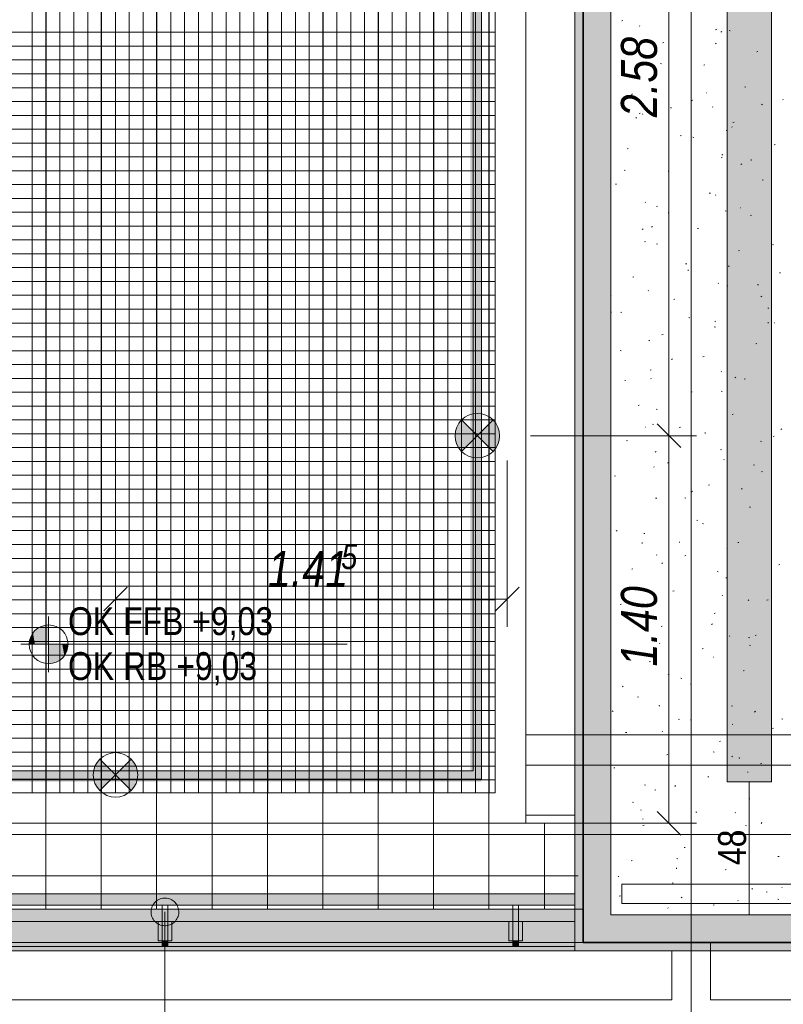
# Model space of a CAD drawing. Extents: x -420 to 300, y 62 to 1112.
# Tile 152 of 256: x -47 to 8, y 207 to 278. Entities that reach past the tile are written whole.
import ezdxf
from ezdxf.lldxf.tags import DXFTag

# ---------------------------------------------------------------- set-up
doc = ezdxf.new("R2010")
doc.units = 0
doc.layers.get('0').update_dxf_attribs({"lineweight": 13})
for name, color, linetype, lineweight, true_color in [('00_ E_ST_Handlaufleuchte', 7, 'Continuous', 13, 0xb2b200), ('00_E_ST_Handlaufleuchte_Bem', 7, 'Continuous', 5, 0x7d7d00), ('00_E_ST_Handlaufleuchte_Kabel', 3, 'Continuous', 18, 0x00ff00), ('00_E_ST_Handlaufleuchte–Handlauf-Position', 7, 'Continuous', 5, 0x0000b2), ('30 -33 Aussenwände- 7 Fassade_ Elemente', 7, 'Continuous', 9, 0x00aacc), ('30 -34 Innenwände- 6 Elemente', 7, 'Continuous', 9, 0xff6633), ('30 -36 Dächer- 1 Konstruktion', 7, 'Continuous', 35, 0x6666cc), ('30 -36 Dächer- 3 Dachbeläge', 7, 'Continuous', 15, 0x9999ff), ('30 -36 Dächer- 4 Dachbekleidungen', 7, 'Continuous', 9, 0xccccff), ('60- 61 allgemeine Ausstattung- 4 Terrassen', 9, 'Continuous', 9, 0x808080), ('70 -72 Beschriftung- 1 Beschriftung allgemein', 7, 'Continuous', 9, 0xff6633), ('70 -76 Bemaßung- 2 Allgemein', 9, 'Continuous', 5, 0x808080)]:
    doc.layers.add(name, color=color, linetype=linetype, lineweight=lineweight, true_color=true_color)
for name, color, linetype, lineweight in [('40 -41 Abwasser_Wasser_Gas- 2 Wasser-1', 7, 'Continuous', 15), ('70 -71 Achsen- 1 Gebäudeachsen', 7, 'STRICHPUNKT2-A06CPUWML0', 18), ('70 -72 Beschriftung- 5 Höhenkoten-A06CPUWJL0', 7, 'Continuous', 15)]:
    doc.layers.add(name, color=color, linetype=linetype, lineweight=lineweight)
doc.styles.get("Standard").update_dxf_attribs({"font": 'ARIALN.TTF'})
tags = doc.linetypes.add('grob-A06CPUWHL0', pattern=[14, 3, -8, 3]).pattern_tags.tags
tags[8:9] = [DXFTag(74, 4), DXFTag(75, 0), DXFTag(340, '0'), DXFTag(46, 0.0), DXFTag(50, 0.0), DXFTag(44, 0.0), DXFTag(45, 0.0)]
tags[6:7] = [DXFTag(74, 4), DXFTag(75, 0), DXFTag(340, '0'), DXFTag(46, 0.0), DXFTag(50, 0.0), DXFTag(44, 0.0), DXFTag(45, 0.0)]
tags[4:5] = [DXFTag(74, 4), DXFTag(75, 0), DXFTag(340, '0'), DXFTag(46, 0.0), DXFTag(50, 0.0), DXFTag(44, 0.0), DXFTag(45, 0.0)]
tags = doc.linetypes.add('STRICHPUNKT2-A06CPUWML0', pattern=[12.7, 6.35, -3.175, 0, -3.175]).pattern_tags.tags
tags[10:11] = [DXFTag(74, 4), DXFTag(75, 0), DXFTag(340, '0'), DXFTag(46, 0.0), DXFTag(50, 0.0), DXFTag(44, 0.0), DXFTag(45, 0.0)]
tags[8:9] = [DXFTag(74, 4), DXFTag(75, 0), DXFTag(340, '0'), DXFTag(46, 0.0), DXFTag(50, 0.0), DXFTag(44, 0.0), DXFTag(45, 0.0)]
tags[6:7] = [DXFTag(74, 4), DXFTag(75, 0), DXFTag(340, '0'), DXFTag(46, 0.0), DXFTag(50, 0.0), DXFTag(44, 0.0), DXFTag(45, 0.0)]
tags[4:5] = [DXFTag(74, 4), DXFTag(75, 0), DXFTag(340, '0'), DXFTag(46, 0.0), DXFTag(50, 0.0), DXFTag(44, 0.0), DXFTag(45, 0.0)]

# ---------------------------------------------------------------- blocks, each defined once
blk = doc.blocks.new('Referenz-A06CPUWNL0', base_point=(-395.238, 76.953))
at = {"layer": '30 -33 Aussenwände- 7 Fassade_ Elemente', "color": 0, "linetype": 'Continuous', "ltscale": 0.13}
for p, q in [((-6.098, 220.253), (-6.098, 376.653)), ((-6.098, 211.653), (-6.098, 376.653)), ((-6.698, 220.853), (-6.698, 376.053)), ((-10.238, 372.513), (-10.238, 220.853)), ((-10.238, 372.513), (-10.238, 220.253)), ((-10.238, 220.853), (-6.698, 220.853)), ((-10.238, 220.253), (-6.098, 220.253)), ((-6.098, 211.653), (-260.098, 211.653)), ((76.501, 211.653), (-6.098, 211.653)), ((3.102, 211.653), (76.501, 211.653)), ((3.102, 207.513), (3.102, 211.653)), ((3.102, 211.053), (76.501, 211.053)), ((3.102, 207.513), (3.102, 211.053)), ((76.501, 207.513), (3.102, 207.513)), ((76.501, 207.513), (3.102, 207.513))]:
    blk.add_line(p, q, dxfattribs=at)
at = {"layer": '30 -33 Aussenwände- 7 Fassade_ Elemente', "color": 0}
for p, q in [((-148.898, 211.053), (0.302, 211.053)), ((0.302, 211.053), (0.302, 207.513)), ((0.302, 207.513), (-148.898, 207.513))]:
    blk.add_line(p, q, dxfattribs=at)
at = {"layer": '30 -34 Innenwände- 6 Elemente', "color": 0, "linetype": 'Continuous', "ltscale": 0.13}
for p, q in [((-14.038, 380.453), (-14.038, 224.053)), ((-13.438, 223.453), (-13.438, 379.853)), ((-12.438, 378.853), (-12.438, 222.453)), ((-10.238, 220.253), (-10.238, 376.653)), ((76.501, 226.653), (-10.238, 226.653)), ((-10.238, 226.653), (-10.238, 224.453)), ((-14.038, 224.053), (-69.498, 224.053)), ((-10.238, 224.453), (76.501, 224.453)), ((-69.498, 223.453), (-13.438, 223.453)), ((-12.438, 222.453), (-69.498, 222.453)), ((-69.498, 220.253), (-10.238, 220.253))]:
    blk.add_line(p, q, dxfattribs=at)
at = {"layer": '30 -36 Dächer- 1 Konstruktion', "color": 0, "linetype": 'Continuous', "ltscale": 0.35}
for p, q in [((-6.098, 380.453), (-6.098, 211.653)), ((-6.098, 211.653), (76.501, 211.653))]:
    blk.add_line(p, q, dxfattribs=at)
at = {"layer": '30 -36 Dächer- 1 Konstruktion', "color": 0, "lineweight": 25}
for p, q in [((-6.098, 380.453), (-6.098, 211.653)), ((-6.098, 211.653), (-6.098, 380.453)), ((-6.098, 211.653), (-6.098, 380.453)), ((-6.098, 380.453), (-6.098, 211.653)), ((76.501, 211.653), (-6.098, 211.653)), ((-6.098, 211.653), (76.501, 211.653)), ((-6.098, 211.653), (76.501, 211.653)), ((76.501, 211.653), (-6.098, 211.653))]:
    blk.add_line(p, q, dxfattribs=at)
at = {"layer": '30 -36 Dächer- 1 Konstruktion', "color": 0, "lineweight": 5}
for p, q in [((-6.098, 380.453), (-6.098, 211.653)), ((-6.098, 211.653), (-6.098, 380.453)), ((-6.098, 211.653), (-6.098, 380.453)), ((-6.098, 380.453), (-6.098, 211.653)), ((76.501, 211.653), (-6.098, 211.653)), ((-6.098, 211.653), (76.501, 211.653)), ((-6.098, 211.653), (76.501, 211.653)), ((76.501, 211.653), (-6.098, 211.653))]:
    blk.add_line(p, q, dxfattribs=at)
at = {"layer": '30 -36 Dächer- 1 Konstruktion', "color": 0, "lineweight": -2}
for p, q in [((-6.098, 380.453), (-6.098, 211.653)), ((-6.098, 211.653), (-6.098, 380.453)), ((-6.098, 211.653), (-6.098, 380.453)), ((-6.098, 380.453), (-6.098, 211.653)), ((76.501, 211.653), (-6.098, 211.653)), ((-6.098, 211.653), (76.501, 211.653)), ((-6.098, 211.653), (76.501, 211.653)), ((76.501, 211.653), (-6.098, 211.653))]:
    blk.add_line(p, q, dxfattribs=at)
at = {"layer": '30 -36 Dächer- 1 Konstruktion', "color": 0}
for p, q in [((-6.098, 380.453), (-6.098, 211.653)), ((-6.098, 211.653), (76.501, 211.653))]:
    blk.add_line(p, q, dxfattribs=at)
at = {"layer": '30 -36 Dächer- 3 Dachbeläge', "color": 0, "linetype": 'Continuous', "ltscale": 0.15}
for p, q in [((7.502, 223.253), (7.502, 763.653)), ((-6.698, 376.653), (-6.698, 211.053)), ((-4.098, 213.653), (-4.098, 376.653)), ((4.302, 376.053), (4.302, 223.253)), ((4.302, 223.253), (7.502, 223.253)), ((-262.298, 214.053), (-6.698, 214.053)), ((-6.698, 214.053), (-6.698, 211.053)), ((76.501, 213.653), (-4.098, 213.653)), ((-6.698, 211.053), (-262.298, 211.053)), ((-6.698, 211.053), (76.501, 211.053))]:
    blk.add_line(p, q, dxfattribs=at)
at = {"layer": '30 -36 Dächer- 3 Dachbeläge', "color": 0, "lineweight": 9}
for p, q in [((-4.098, 213.653), (-4.098, 376.053)), ((-3.312, 278.233), (-3.236, 278.252)), ((-1.991, 277.838), (-2.017, 277.867)), ((3.473, 277.584), (3.549, 277.603)), ((3.918, 277.457), (3.854, 277.412)), ((4.447, 277.518), (4.52, 277.488)), ((-0.348, 276.631), (-0.271, 276.65)), ((3.517, 276.619), (3.459, 276.565)), ((6.437, 275.982), (6.514, 276.001)), ((-4.098, 275.696), (-4.091, 275.698)), ((-0.516, 275.143), (-0.443, 275.113)), ((2.617, 275.03), (2.694, 275.049)), ((-1.203, 274.077), (-1.126, 274.096)), ((5.582, 273.428), (5.658, 273.447)), ((-3.295, 272.611), (-3.22, 272.588)), ((-2.532, 272.94), (-2.596, 272.895)), ((1.762, 272.476), (1.838, 272.495)), ((2.789, 273.03), (2.825, 273.028)), ((8.343, 272.506), (8.317, 272.535)), ((0.253, 271.914), (0.246, 271.985)), ((3.278, 271.986), (3.252, 272.016)), ((6.784, 272.193), (6.857, 272.164)), ((-2.242, 271.249), (-2.3, 271.195)), ((-2.058, 271.523), (-1.982, 271.542)), ((-1.787, 271.467), (-1.813, 271.496)), ((4.235, 270.309), (4.31, 270.286)), ((4.649, 270.574), (4.662, 270.541)), ((4.727, 270.874), (4.803, 270.893)), ((0.907, 269.922), (0.983, 269.941)), ((1.821, 269.818), (1.894, 269.789)), ((-2.913, 268.969), (-2.837, 268.988)), ((7.692, 269.272), (7.768, 269.291)), ((3.872, 268.32), (3.948, 268.339)), ((3.987, 268.574), (3.929, 268.52)), ((6.037, 268.13), (6.029, 268.2)), ((-3.142, 267.443), (-3.069, 267.414)), ((5.364, 267.889), (5.299, 267.844)), ((0.051, 267.368), (0.128, 267.387)), ((6.836, 266.718), (6.913, 266.737)), ((-3.769, 266.415), (-3.692, 266.434)), ((3.016, 265.766), (3.093, 265.785)), ((3.482, 265.615), (3.456, 265.644)), ((-1.583, 265.096), (-1.609, 265.125)), ((-0.804, 264.814), (-0.727, 264.833)), ((5.257, 264.718), (5.292, 264.716)), ((0.042, 264.362), (0.117, 264.339)), ((4.159, 264.494), (4.232, 264.464)), ((5.981, 264.164), (6.057, 264.183)), ((-1.772, 263.203), (-1.829, 263.15)), ((-1.086, 263.373), (-1.151, 263.328)), ((2.161, 263.212), (2.237, 263.231)), ((-1.659, 262.259), (-1.583, 262.279)), ((-0.804, 262.119), (-0.731, 262.089)), ((7.572, 262.06), (7.647, 262.037)), ((5.126, 261.61), (5.202, 261.629)), ((1.306, 260.658), (1.382, 260.677)), ((4.458, 260.528), (4.4, 260.474)), ((-2.514, 259.705), (-2.438, 259.724)), ((1.488, 260.168), (1.481, 260.238)), ((8.091, 260.009), (8.167, 260.028)), ((3.686, 259.244), (3.659, 259.273)), ((4.271, 259.056), (4.347, 259.075)), ((6.496, 259.169), (6.569, 259.139)), ((-4.098, 258.399), (-4.076, 258.393)), ((-1.379, 258.725), (-1.406, 258.754)), ((6.809, 258.322), (6.745, 258.277)), ((0.45, 258.104), (0.527, 258.123)), ((7.235, 257.455), (7.312, 257.474)), ((-4.087, 257.186), (-4.051, 257.184)), ((-3.37, 257.151), (-3.293, 257.17)), ((1.533, 256.794), (1.607, 256.764)), ((3.378, 256.114), (3.454, 256.091)), ((3.415, 256.502), (3.492, 256.521)), ((7.271, 256.383), (7.264, 256.454)), ((7.725, 256.407), (7.76, 256.404)), ((-0.405, 255.55), (-0.328, 255.569)), ((-1.301, 255.158), (-1.359, 255.104)), ((6.38, 254.901), (6.456, 254.92)), ((-3.43, 254.419), (-3.356, 254.389)), ((2.56, 253.948), (2.636, 253.967)), ((0.359, 253.806), (0.295, 253.761)), ((-1.26, 252.996), (-1.184, 253.015)), ((3.89, 252.873), (3.863, 252.902)), ((-3.061, 252.206), (-3.068, 252.277)), ((-1.175, 252.354), (-1.202, 252.383)), ((4.928, 252.483), (4.87, 252.429)), ((5.525, 252.347), (5.601, 252.366)), ((1.705, 251.394), (1.781, 251.413)), ((3.871, 251.469), (3.944, 251.44)), ((-2.115, 250.442), (-2.039, 250.461)), ((-0.815, 250.167), (-0.74, 250.144)), ((4.67, 249.793), (4.746, 249.812)), ((-1.092, 249.094), (-1.019, 249.065)), ((-1.619, 248.874), (-1.584, 248.872)), ((0.85, 248.84), (0.926, 248.859)), ((2.723, 248.422), (2.715, 248.492)), ((8.255, 248.755), (8.19, 248.71)), ((-2.971, 247.888), (-2.894, 247.907)), ((6.715, 247.865), (6.79, 247.842)), ((7.634, 248.191), (7.711, 248.21)), ((-0.831, 247.113), (-0.888, 247.059)), ((3.814, 247.238), (3.891, 247.258)), ((-0.006, 246.286), (0.071, 246.305)), ((4.093, 246.502), (4.067, 246.531)), ((6.209, 246.145), (6.282, 246.115)), ((-0.972, 245.983), (-0.998, 246.012)), ((6.779, 245.637), (6.856, 245.656)), ((-3.826, 245.334), (-3.749, 245.353)), ((2.959, 244.684), (3.035, 244.703)), ((1.805, 244.238), (1.74, 244.193)), ((5.399, 244.437), (5.341, 244.384)), ((-0.861, 243.732), (-0.785, 243.751)), ((1.246, 243.77), (1.319, 243.74)), ((5.924, 243.083), (6, 243.102)), ((2.104, 242.13), (2.18, 242.149)), ((2.522, 241.918), (2.597, 241.895)), ((-3.717, 241.395), (-3.644, 241.365)), ((-1.716, 241.178), (-1.64, 241.197)), ((-1.826, 240.46), (-1.834, 240.53)), ((0.849, 240.563), (0.884, 240.56)), ((5.069, 240.529), (5.145, 240.548)), ((4.297, 240.131), (4.271, 240.16)), ((-0.768, 239.612), (-0.794, 239.641)), ((-0.36, 239.067), (-0.418, 239.013)), ((1.249, 239.576), (1.325, 239.595)), ((-2.572, 238.624), (-2.495, 238.643)), ((3.583, 238.445), (3.656, 238.415)), ((8.033, 238.927), (8.11, 238.946)), ((4.213, 237.975), (4.29, 237.994)), ((0.393, 237.022), (0.47, 237.041)), ((3.957, 236.675), (3.95, 236.746)), ((5.869, 236.392), (5.811, 236.338)), ((7.178, 236.373), (7.255, 236.392)), ((-3.427, 236.07), (-3.35, 236.089)), ((-1.671, 235.971), (-1.596, 235.948)), ((-1.38, 236.07), (-1.307, 236.04)), ((3.358, 235.421), (3.434, 235.44)), ((-0.462, 234.468), (-0.386, 234.487)), ((3.25, 234.671), (3.185, 234.626)), ((4.501, 233.76), (4.475, 233.789)), ((5.858, 233.669), (5.934, 233.646)), ((6.323, 233.819), (6.399, 233.838)), ((-0.564, 233.241), (-0.59, 233.27)), ((2.503, 232.867), (2.579, 232.886)), ((5.921, 233.12), (5.994, 233.091)), ((-1.317, 231.914), (-1.241, 231.933)), ((3.316, 232.251), (3.352, 232.249)), ((5.468, 231.265), (5.544, 231.284)), ((0.11, 231.022), (0.053, 230.968)), ((0.958, 230.745), (1.031, 230.716)), ((-3.2, 230.155), (-3.265, 230.109)), ((1.648, 230.313), (1.724, 230.332)), ((-2.173, 229.36), (-2.096, 229.379)), ((-4.005, 228.37), (-3.932, 228.341)), ((-0.592, 228.714), (-0.599, 228.784)), ((4.612, 228.711), (4.689, 228.73)), ((6.34, 228.346), (6.282, 228.293)), ((0.792, 227.759), (0.869, 227.778)), ((1.665, 227.723), (1.741, 227.7)), ((8.259, 227.796), (8.332, 227.766)), ((-0.36, 226.87), (-0.386, 226.899)), ((4.705, 227.389), (4.678, 227.418)), ((7.577, 227.109), (7.654, 227.128)), ((-3.028, 226.806), (-2.951, 226.825)), ((3.757, 226.157), (3.833, 226.176)), ((-0.063, 225.205), (0.013, 225.224)), ((3.296, 225.42), (3.369, 225.391)), ((4.695, 225.104), (4.631, 225.058)), ((5.192, 224.929), (5.184, 224.999)), ((-3.883, 224.252), (-3.807, 224.271)), ((6.722, 224.555), (6.798, 224.574)), ((2.902, 223.603), (2.978, 223.622)), ((5.784, 223.939), (5.819, 223.937)), ((-1.667, 223.045), (-1.594, 223.016)), ((-0.918, 222.65), (-0.842, 222.67)), ((0.581, 222.976), (0.523, 222.923)), ((5.867, 222.001), (5.943, 222.02)), ((-2.528, 221.776), (-2.453, 221.753)), ((-1.923, 221.217), (-1.91, 221.184)), ((-1.755, 220.587), (-1.819, 220.542)), ((-0.156, 220.499), (-0.183, 220.528)), ((2.047, 221.049), (2.123, 221.068)), ((4.909, 221.018), (4.882, 221.047)), ((-1.774, 220.096), (-1.697, 220.115)), ((5.633, 220.096), (5.706, 220.066)), ((6.81, 220.301), (6.753, 220.247)), ((5.002, 219.474), (5.077, 219.451)), ((5.011, 219.447), (5.088, 219.466)), ((1.191, 218.495), (1.268, 218.514)), ((0.67, 217.721), (0.743, 217.691)), ((7.976, 217.846), (8.053, 217.865)), ((-2.629, 217.542), (-2.552, 217.561)), ((0.643, 216.967), (0.636, 217.038)), ((-3.56, 216.407), (-3.524, 216.404)), ((4.156, 216.893), (4.232, 216.912)), ((0.336, 215.941), (0.412, 215.96)), ((6.141, 215.536), (6.076, 215.491)), ((8.251, 215.628), (8.287, 215.625)), ((-3.484, 214.988), (-3.408, 215.007)), ((1.051, 214.931), (0.994, 214.877)), ((7.121, 215.292), (7.197, 215.311)), ((0.047, 214.128), (0.021, 214.157)), ((3.301, 214.339), (3.377, 214.358)), ((5.112, 214.647), (5.086, 214.676)), ((7.971, 214.771), (8.044, 214.742)), ((76.501, 213.653), (-4.098, 213.653)), ((-36.098, 211.753), (-36.498, 211.753)), ((-36.498, 211.753), (-36.498, 211.353)), ((-36.098, 211.353), (-36.098, 211.753)), ((-10.764, 211.753), (-11.164, 211.753)), ((-11.164, 211.753), (-11.164, 211.353)), ((-10.764, 211.353), (-10.764, 211.753))]:
    blk.add_line(p, q, dxfattribs=at)
at = {"layer": '30 -36 Dächer- 3 Dachbeläge', "color": 0, "lineweight": 0}
for points in [[(4.302, 376.053), (4.302, 766.053), (7.502, 223.253)], [(7.502, 223.253), (4.302, 766.053), (7.502, 763.653)], [(-6.698, 211.053), (-6.698, 376.653), (-4.098, 211.053)], [(-4.098, 213.653), (-6.698, 376.653), (-4.098, 376.653)], [(-4.098, 211.053), (-6.698, 376.653), (-4.098, 213.653)], [(4.302, 223.253), (4.302, 376.053), (7.502, 223.253)], [(-262.298, 211.053), (-262.298, 214.053), (-6.698, 211.053)], [(-6.698, 211.053), (-262.298, 214.053), (-6.698, 214.053)], [(-4.098, 211.053), (-4.098, 213.653), (76.501, 213.483)], [(76.501, 213.483), (-4.098, 213.653), (76.501, 213.653)], [(-4.098, 211.053), (76.501, 213.483), (76.501, 211.053)], [(-36.498, 211.753), (-36.098, 211.753), (-36.498, 211.353)], [(-36.498, 211.353), (-36.098, 211.753), (-36.098, 211.353)], [(-11.164, 211.753), (-10.764, 211.753), (-11.164, 211.353)], [(-11.164, 211.353), (-10.764, 211.753), (-10.764, 211.353)]]:
    blk.add_solid(points, dxfattribs=at)
at = {"layer": '30 -36 Dächer- 4 Dachbekleidungen', "color": 0, "linetype": 'Continuous', "ltscale": 0.13}
for p, q in [((-10.237, 226.653), (-10.238, 224.453)), ((76.501, 226.653), (-10.237, 226.653)), ((-10.238, 224.453), (76.501, 224.453)), ((76.501, 215.853), (-3.298, 215.853)), ((-3.298, 215.853), (-3.298, 214.453)), ((-6.698, 215.153), (-263.898, 215.153)), ((-6.698, 214.353), (-6.698, 215.153)), ((-263.098, 214.353), (-6.698, 214.353)), ((-36.098, 214.353), (-36.498, 214.353)), ((-36.498, 214.353), (-36.498, 213.153)), ((-36.098, 213.153), (-36.098, 214.353)), ((-10.764, 214.353), (-11.164, 214.353)), ((-11.164, 214.353), (-11.164, 213.153)), ((-10.764, 213.153), (-10.764, 214.353)), ((-3.298, 214.453), (76.501, 214.453)), ((-6.698, 213.153), (-261.898, 213.153)), ((-36.798, 213.153), (-36.798, 211.753)), ((-36.498, 211.753), (-36.498, 213.153)), ((-36.098, 213.153), (-36.098, 211.753)), ((-35.798, 213.153), (-35.798, 211.753)), ((-11.464, 213.153), (-11.464, 211.753)), ((-11.164, 211.753), (-11.164, 213.153)), ((-10.764, 213.153), (-10.764, 211.753)), ((-10.464, 213.153), (-10.464, 211.753)), ((-6.698, 211.353), (-6.698, 213.153)), ((-260.098, 211.353), (-6.698, 211.353)), ((-36.798, 211.753), (-36.498, 211.753)), ((-36.098, 211.753), (-36.498, 211.753)), ((-35.798, 211.753), (-36.098, 211.753)), ((-11.464, 211.753), (-11.164, 211.753)), ((-10.764, 211.753), (-11.164, 211.753)), ((-10.464, 211.753), (-10.764, 211.753))]:
    blk.add_line(p, q, dxfattribs=at)
at = {"layer": '40 -41 Abwasser_Wasser_Gas- 2 Wasser-1', "color": 0, "linetype": 'Continuous', "ltscale": 0.15}
for p, q in [((-36.65, 214.789), (-36.557, 214.819)), ((-36.557, 214.819), (-36.461, 214.84)), ((-36.461, 214.84), (-36.363, 214.851)), ((-36.363, 214.851), (-36.265, 214.853)), ((-36.265, 214.853), (-36.167, 214.845)), ((-36.167, 214.845), (-36.071, 214.827)), ((-36.071, 214.827), (-35.976, 214.8)), ((-35.976, 214.8), (-35.885, 214.764)), ((-37.272, 214.08), (-37.245, 214.175)), ((-37.245, 214.175), (-37.209, 214.266)), ((-37.209, 214.266), (-37.164, 214.353)), ((-37.164, 214.353), (-37.111, 214.436)), ((-37.111, 214.436), (-37.05, 214.513)), ((-37.05, 214.513), (-36.981, 214.583)), ((-36.981, 214.583), (-36.906, 214.647)), ((-36.906, 214.647), (-36.826, 214.703)), ((-36.826, 214.703), (-36.74, 214.75)), ((-36.74, 214.75), (-36.65, 214.789)), ((-35.885, 214.764), (-35.798, 214.719)), ((-35.798, 214.719), (-35.715, 214.666)), ((-35.715, 214.666), (-35.638, 214.605)), ((-35.638, 214.605), (-35.568, 214.537)), ((-35.568, 214.537), (-35.504, 214.462)), ((-35.504, 214.462), (-35.449, 214.381)), ((-35.449, 214.381), (-35.401, 214.296)), ((-35.401, 214.296), (-35.362, 214.206)), ((-35.362, 214.206), (-35.332, 214.112)), ((-35.332, 214.112), (-35.311, 214.016)), ((-37.297, 213.886), (-37.289, 213.984)), ((-37.296, 213.788), (-37.297, 213.886)), ((-37.284, 213.691), (-37.296, 213.788)), ((-37.289, 213.984), (-37.272, 214.08)), ((-37.264, 213.595), (-37.284, 213.691)), ((-37.234, 213.501), (-37.264, 213.595)), ((-37.195, 213.411), (-37.234, 213.501)), ((-37.147, 213.325), (-37.195, 213.411)), ((-35.387, 213.441), (-35.432, 213.353)), ((-35.351, 213.532), (-35.387, 213.441)), ((-35.324, 213.626), (-35.351, 213.532)), ((-35.306, 213.723), (-35.324, 213.626)), ((-35.311, 214.016), (-35.3, 213.919)), ((-35.298, 213.821), (-35.306, 213.723)), ((-35.3, 213.919), (-35.298, 213.821)), ((-37.091, 213.245), (-37.147, 213.325)), ((-37.028, 213.17), (-37.091, 213.245)), ((-36.957, 213.102), (-37.028, 213.17)), ((-36.88, 213.041), (-36.957, 213.102)), ((-36.798, 212.987), (-36.88, 213.041)), ((-36.71, 212.943), (-36.798, 212.987)), ((-36.619, 212.906), (-36.71, 212.943)), ((-36.525, 212.88), (-36.619, 212.906)), ((-36.428, 212.862), (-36.525, 212.88)), ((-36.33, 212.854), (-36.428, 212.862)), ((-36.232, 212.856), (-36.33, 212.854)), ((-36.135, 212.867), (-36.232, 212.856)), ((-36.039, 212.887), (-36.135, 212.867)), ((-35.945, 212.918), (-36.039, 212.887)), ((-35.855, 212.957), (-35.945, 212.918)), ((-35.77, 213.004), (-35.855, 212.957)), ((-35.689, 213.06), (-35.77, 213.004)), ((-35.614, 213.124), (-35.689, 213.06)), ((-35.546, 213.194), (-35.614, 213.124)), ((-35.485, 213.271), (-35.546, 213.194)), ((-35.432, 213.353), (-35.485, 213.271))]:
    blk.add_line(p, q, dxfattribs=at)
at = {"layer": '60- 61 allgemeine Ausstattung- 4 Terrassen', "color": 0}
for p, q in [((-45.878, 222.453), (-45.878, 376.653)), ((-45.878, 222.453), (-45.878, 376.653)), ((-44.878, 222.453), (-44.878, 376.653)), ((-44.878, 222.453), (-44.878, 376.653)), ((-43.878, 222.453), (-43.878, 376.653)), ((-43.878, 222.453), (-43.878, 376.653)), ((-42.878, 222.453), (-42.878, 376.653)), ((-42.878, 222.453), (-42.878, 376.653)), ((-41.878, 222.453), (-41.878, 376.653)), ((-41.878, 222.453), (-41.878, 376.653)), ((-40.878, 222.453), (-40.878, 376.653)), ((-40.878, 222.453), (-40.878, 376.653)), ((-39.878, 222.453), (-39.878, 376.653)), ((-39.878, 222.453), (-39.878, 376.653)), ((-38.878, 222.453), (-38.878, 376.653)), ((-38.878, 222.453), (-38.878, 376.653)), ((-37.878, 222.453), (-37.878, 376.653)), ((-37.878, 222.453), (-37.878, 376.653)), ((-36.878, 222.453), (-36.878, 376.653)), ((-36.878, 222.453), (-36.878, 376.653)), ((-35.878, 222.453), (-35.878, 376.653)), ((-35.878, 222.453), (-35.878, 376.653)), ((-34.878, 222.453), (-34.878, 376.653)), ((-34.878, 222.453), (-34.878, 376.653)), ((-33.878, 222.453), (-33.878, 376.653)), ((-33.878, 222.453), (-33.878, 376.653)), ((-32.878, 222.453), (-32.878, 376.653)), ((-32.878, 222.453), (-32.878, 376.653)), ((-31.878, 222.453), (-31.878, 376.653)), ((-31.878, 222.453), (-31.878, 376.653)), ((-30.878, 222.453), (-30.878, 376.653)), ((-30.878, 222.453), (-30.878, 376.653)), ((-29.878, 222.453), (-29.878, 376.653)), ((-29.878, 222.453), (-29.878, 376.653)), ((-28.878, 222.453), (-28.878, 376.653)), ((-28.878, 222.453), (-28.878, 376.653)), ((-27.878, 222.453), (-27.878, 376.653)), ((-27.878, 222.453), (-27.878, 376.653)), ((-26.878, 222.453), (-26.878, 376.653)), ((-26.878, 222.453), (-26.878, 376.653)), ((-25.878, 222.453), (-25.878, 376.653)), ((-25.878, 222.453), (-25.878, 376.653)), ((-24.878, 222.453), (-24.878, 376.653)), ((-24.878, 222.453), (-24.878, 376.653)), ((-23.878, 222.453), (-23.878, 376.653)), ((-23.878, 222.453), (-23.878, 376.653)), ((-22.878, 222.453), (-22.878, 376.653)), ((-22.878, 222.453), (-22.878, 376.653)), ((-21.878, 222.453), (-21.878, 376.653)), ((-21.878, 222.453), (-21.878, 376.653)), ((-20.878, 222.453), (-20.878, 376.653)), ((-20.878, 222.453), (-20.878, 376.653)), ((-19.878, 222.453), (-19.878, 376.653)), ((-19.878, 222.453), (-19.878, 376.653)), ((-18.878, 222.453), (-18.878, 376.653)), ((-18.878, 222.453), (-18.878, 376.653)), ((-17.878, 222.453), (-17.878, 376.653)), ((-17.878, 222.453), (-17.878, 376.653)), ((-16.878, 222.453), (-16.878, 376.653)), ((-16.878, 222.453), (-16.878, 376.653)), ((-15.878, 222.453), (-15.878, 376.653)), ((-15.878, 222.453), (-15.878, 376.653)), ((-14.878, 222.453), (-14.878, 376.653)), ((-14.878, 222.453), (-14.878, 376.653)), ((-13.878, 222.453), (-13.878, 376.653)), ((-13.878, 222.453), (-13.878, 376.653)), ((-12.878, 222.453), (-12.878, 376.653)), ((-12.878, 222.453), (-12.878, 376.653)), ((-12.438, 222.453), (-12.438, 376.653)), ((-12.438, 222.453), (-12.438, 376.653)), ((-44.898, 214.053), (-44.898, 335.853)), ((-40.898, 214.053), (-40.898, 335.853)), ((-36.898, 214.053), (-36.898, 335.853)), ((-32.898, 214.053), (-32.898, 335.853)), ((-28.898, 214.053), (-28.898, 335.853)), ((-24.898, 214.053), (-24.898, 335.853)), ((-20.898, 214.053), (-20.898, 335.853)), ((-16.898, 214.053), (-16.898, 335.853)), ((-12.898, 214.053), (-12.898, 335.853)), ((-10.237, 220.253), (-10.237, 335.853)), ((-61.498, 277.394), (-12.438, 277.394)), ((-61.498, 277.394), (-12.438, 277.394)), ((-61.498, 276.394), (-12.438, 276.394)), ((-61.498, 276.394), (-12.438, 276.394)), ((-61.498, 275.394), (-12.438, 275.394)), ((-61.498, 275.394), (-12.438, 275.394)), ((-61.498, 274.394), (-12.438, 274.394)), ((-61.498, 274.394), (-12.438, 274.394)), ((-61.498, 273.394), (-12.438, 273.394)), ((-61.498, 273.394), (-12.438, 273.394)), ((-61.498, 272.394), (-12.438, 272.394)), ((-61.498, 272.394), (-12.438, 272.394)), ((-61.498, 271.394), (-12.438, 271.394)), ((-61.498, 271.394), (-12.438, 271.394)), ((-61.498, 270.394), (-12.438, 270.394)), ((-61.498, 270.394), (-12.438, 270.394)), ((-61.498, 269.394), (-12.438, 269.394)), ((-61.498, 269.394), (-12.438, 269.394)), ((-61.498, 268.394), (-12.438, 268.394)), ((-61.498, 268.394), (-12.438, 268.394)), ((-61.498, 267.394), (-12.438, 267.394)), ((-61.498, 267.394), (-12.438, 267.394)), ((-61.498, 266.394), (-12.438, 266.394)), ((-61.498, 266.394), (-12.438, 266.394)), ((-61.498, 265.394), (-12.438, 265.394)), ((-61.498, 265.394), (-12.438, 265.394)), ((-61.498, 264.394), (-12.438, 264.394)), ((-61.498, 264.394), (-12.438, 264.394)), ((-61.498, 263.394), (-12.438, 263.394)), ((-61.498, 263.394), (-12.438, 263.394)), ((-63.698, 262.394), (-12.438, 262.394)), ((-61.498, 262.394), (-12.438, 262.394)), ((-69.498, 261.394), (-12.438, 261.394)), ((-63.698, 261.394), (-12.438, 261.394)), ((-69.498, 260.394), (-12.438, 260.394)), ((-63.698, 260.394), (-12.438, 260.394)), ((-69.498, 259.394), (-12.438, 259.394)), ((-63.698, 259.394), (-12.438, 259.394)), ((-69.498, 258.394), (-12.438, 258.394)), ((-63.698, 258.394), (-12.438, 258.394)), ((-69.498, 257.394), (-12.438, 257.394)), ((-63.698, 257.394), (-12.438, 257.394)), ((-69.498, 256.394), (-12.438, 256.394)), ((-63.698, 256.394), (-12.438, 256.394)), ((-69.498, 255.394), (-12.438, 255.394)), ((-63.698, 255.394), (-12.438, 255.394)), ((-69.498, 254.394), (-12.438, 254.394)), ((-63.698, 254.394), (-12.438, 254.394)), ((-69.498, 253.394), (-12.438, 253.394)), ((-63.698, 253.394), (-12.438, 253.394)), ((-69.498, 252.394), (-12.438, 252.394)), ((-63.698, 252.394), (-12.438, 252.394)), ((-69.498, 251.394), (-12.438, 251.394)), ((-63.698, 251.394), (-12.438, 251.394)), ((-69.498, 250.394), (-12.438, 250.394)), ((-63.698, 250.394), (-12.438, 250.394)), ((-69.498, 249.394), (-12.438, 249.394)), ((-63.698, 249.394), (-12.438, 249.394)), ((-69.498, 248.394), (-12.438, 248.394)), ((-63.698, 248.394), (-12.438, 248.394)), ((-69.498, 247.394), (-12.438, 247.394)), ((-63.698, 247.394), (-12.438, 247.394)), ((-69.498, 246.394), (-12.438, 246.394)), ((-63.698, 246.394), (-12.438, 246.394)), ((-69.498, 245.394), (-12.438, 245.394)), ((-63.698, 245.394), (-12.438, 245.394)), ((-69.498, 244.394), (-12.438, 244.394)), ((-63.698, 244.394), (-12.438, 244.394)), ((-69.498, 243.394), (-12.438, 243.394)), ((-63.698, 243.394), (-12.438, 243.394)), ((-69.498, 242.394), (-12.438, 242.394)), ((-63.698, 242.394), (-12.438, 242.394)), ((-69.498, 241.394), (-12.438, 241.394)), ((-63.698, 241.394), (-12.438, 241.394)), ((-69.498, 240.394), (-12.438, 240.394)), ((-63.698, 240.394), (-12.438, 240.394)), ((-69.498, 239.394), (-12.438, 239.394)), ((-63.698, 239.394), (-12.438, 239.394)), ((-69.498, 238.394), (-12.438, 238.394)), ((-63.698, 238.394), (-12.438, 238.394)), ((-69.498, 237.394), (-12.438, 237.394)), ((-63.698, 237.394), (-12.438, 237.394)), ((-69.498, 236.394), (-12.438, 236.394)), ((-63.698, 236.394), (-12.438, 236.394)), ((-69.498, 235.394), (-12.438, 235.394)), ((-63.698, 235.394), (-12.438, 235.394)), ((-69.498, 234.394), (-12.438, 234.394)), ((-63.698, 234.394), (-12.438, 234.394)), ((-69.498, 233.394), (-12.438, 233.394)), ((-63.698, 233.394), (-12.438, 233.394)), ((-69.498, 232.394), (-12.438, 232.394)), ((-63.698, 232.394), (-12.438, 232.394)), ((-69.498, 231.394), (-12.438, 231.394)), ((-63.698, 231.394), (-12.438, 231.394)), ((-69.498, 230.394), (-12.438, 230.394)), ((-63.698, 230.394), (-12.438, 230.394)), ((-69.498, 229.394), (-12.438, 229.394)), ((-63.698, 229.394), (-12.438, 229.394)), ((-69.498, 228.394), (-12.438, 228.394)), ((-63.698, 228.394), (-12.438, 228.394)), ((-69.498, 227.394), (-12.438, 227.394)), ((-63.698, 227.394), (-12.438, 227.394)), ((-69.498, 226.394), (-12.438, 226.394)), ((-63.698, 226.394), (-12.438, 226.394)), ((-69.498, 225.394), (-12.438, 225.394)), ((-63.698, 225.394), (-12.438, 225.394)), ((-69.498, 224.394), (-12.438, 224.394)), ((-63.698, 224.394), (-12.438, 224.394)), ((-69.498, 223.394), (-12.438, 223.394)), ((-63.698, 223.394), (-12.438, 223.394)), ((-69.498, 222.453), (-12.438, 222.453)), ((-63.698, 222.453), (-12.438, 222.453)), ((-6.098, 220.253), (-10.237, 220.253)), ((-8.898, 214.053), (-8.898, 220.253)), ((-6.098, 214.053), (-6.098, 220.253)), ((-232.898, 214.053), (-6.098, 214.053))]:
    blk.add_line(p, q, dxfattribs=at)
at = {"layer": '60- 61 allgemeine Ausstattung- 4 Terrassen', "color": 0, "linetype": 'grob-A06CPUWHL0', "ltscale": 0.13}
blk.add_line((-63.698, 216.453), (-6.464, 216.453), dxfattribs=at)
at = {"layer": '70 -71 Achsen- 1 Gebäudeachsen', "color": 0, "linetype": 'STRICHPUNKT2-A06CPUWML0', "ltscale": 0.18}
for p, q in [((1.702, 1084.393), (1.702, 84.953)), ((-387.238, 219.453), (76.501, 219.453))]:
    blk.add_line(p, q, dxfattribs=at)
at = {"layer": '70 -72 Beschriftung- 1 Beschriftung allgemein', "color": 0, "linetype": 'Continuous', "ltscale": 0.13}
blk.add_line((-36.298, 213.853), (-36.298, 203.562), dxfattribs=at)
at = {"layer": '70 -72 Beschriftung- 5 Höhenkoten-A06CPUWJL0', "color": 0, "linetype": 'Continuous', "ltscale": 0.15}
for p, q in [((-44.698, 231.183), (-44.698, 235.183)), ((-44.698, 233.183), (-44.698, 234.583)), ((-44.698, 234.583), (-44.698, 233.183)), ((-46.698, 233.183), (-23.144, 233.183)), ((-46.098, 233.183), (-44.698, 233.183)), ((-44.698, 233.183), (-46.098, 233.183)), ((-43.298, 233.183), (-44.698, 233.183)), ((-44.698, 233.183), (-44.698, 231.783)), ((-44.698, 233.183), (-43.298, 233.183)), ((-44.698, 231.783), (-44.698, 233.183))]:
    blk.add_line(p, q, dxfattribs=at)
for major_axis in [(0, 1.4), (1.4, 0), (-1.4, 0), (0, -1.4)]:
    blk.add_ellipse((-44.698, 233.183), major_axis=major_axis, ratio=1, start_param=0, end_param=1.570796, dxfattribs=at)
at = {"layer": '70 -72 Beschriftung- 5 Höhenkoten-A06CPUWJL0', "color": 0, "lineweight": 0}
for points in [[(-45.83, 233.183), (-45.945, 233.818), (-45.83, 234.006)], [(-45.688, 233.183), (-45.83, 234.006), (-45.688, 234.173)], [(-45.83, 233.183), (-45.83, 234.006), (-45.688, 233.183)], [(-45.521, 233.183), (-45.688, 234.173), (-45.521, 234.316)], [(-45.688, 233.183), (-45.688, 234.173), (-45.521, 233.183)], [(-45.333, 233.183), (-45.521, 234.316), (-45.333, 234.43)], [(-45.521, 233.183), (-45.521, 234.316), (-45.333, 233.183)], [(-45.13, 233.183), (-45.333, 234.43), (-45.13, 234.514)], [(-45.333, 233.183), (-45.333, 234.43), (-45.13, 233.183)], [(-44.917, 233.183), (-45.13, 234.514), (-44.917, 234.566)], [(-45.13, 233.183), (-45.13, 234.514), (-44.917, 233.183)], [(-44.698, 233.183), (-44.917, 234.566), (-44.698, 234.583)], [(-44.917, 233.183), (-44.917, 234.566), (-44.698, 233.183)], [(-46.08, 233.183), (-46.098, 233.183), (-46.08, 233.402)], [(-46.029, 233.183), (-46.08, 233.402), (-46.029, 233.616)], [(-46.08, 233.183), (-46.08, 233.402), (-46.029, 233.183)], [(-45.945, 233.183), (-46.029, 233.616), (-45.945, 233.818)], [(-46.029, 233.183), (-46.029, 233.616), (-45.945, 233.183)], [(-45.945, 233.183), (-45.945, 233.818), (-45.83, 233.183)], [(-44.698, 231.783), (-44.698, 233.183), (-44.479, 231.8)], [(-44.479, 231.8), (-44.698, 233.183), (-44.479, 233.183)], [(-44.479, 231.8), (-44.479, 233.183), (-44.265, 231.851)], [(-44.265, 231.851), (-44.479, 233.183), (-44.265, 233.183)], [(-44.265, 231.851), (-44.265, 233.183), (-44.062, 231.935)], [(-44.062, 231.935), (-44.265, 233.183), (-44.062, 233.183)], [(-44.062, 231.935), (-44.062, 233.183), (-43.875, 232.05)], [(-43.875, 232.05), (-44.062, 233.183), (-43.875, 233.183)], [(-43.875, 232.05), (-43.875, 233.183), (-43.708, 232.193)], [(-43.708, 232.193), (-43.875, 233.183), (-43.708, 233.183)], [(-43.708, 232.193), (-43.708, 233.183), (-43.565, 232.36)], [(-43.565, 232.36), (-43.708, 233.183), (-43.565, 233.183)], [(-43.565, 232.36), (-43.565, 233.183), (-43.45, 232.547)], [(-43.45, 232.547), (-43.565, 233.183), (-43.45, 233.183)], [(-43.45, 232.547), (-43.45, 233.183), (-43.366, 232.75)], [(-43.366, 232.75), (-43.45, 233.183), (-43.366, 233.183)], [(-43.366, 232.75), (-43.366, 233.183), (-43.315, 232.964)], [(-43.315, 232.964), (-43.366, 233.183), (-43.315, 233.183)], [(-43.315, 232.964), (-43.315, 233.183), (-43.298, 233.183)]]:
    blk.add_solid(points, dxfattribs=at)
at = {"layer": '70 -76 Bemaßung- 2 Allgemein', "color": 0, "linetype": 'Continuous', "ltscale": 0.13}
for p, q in [((5.852, 223.253), (5.922, 223.253)), ((5.902, 223.273), (5.902, 223.232)), ((5.902, 213.675), (5.902, 223.232)), ((5.852, 213.653), (5.922, 213.653)), ((5.902, 213.633), (5.902, 213.675))]:
    blk.add_line(p, q, dxfattribs=at)
at = {"layer": '70 -76 Bemaßung- 2 Allgemein', "color": 0, "linetype": 'Continuous', "lineweight": 20, "ltscale": 0.2}
for p, q in [((5.892, 223.264), (5.913, 223.243)), ((5.913, 213.643), (5.892, 213.664))]:
    blk.add_line(p, q, dxfattribs=at)
at = {"layer": '70 -72 Beschriftung- 5 Höhenkoten-A06CPUWJL0', "color": 0, "linetype": 'Continuous', "ltscale": 0.15, "char_height": 2.01377, "attachment_point": 1}
for s, insert in [('{\\fArial Narrow;OK FFB +9,03}', (-43.298, 235.863)), ('{\\fArial Narrow;OK RB +9,03}', (-43.298, 232.617))]:
    blk.add_mtext(s, dxfattribs=dict(at, insert=insert))
at = {"layer": '70 -76 Bemaßung- 2 Allgemein', "color": 0, "linetype": 'Continuous', "ltscale": 0.13, "insert": (3.651, 217.235), "char_height": 2.01377, "attachment_point": 1, "rotation": 90}
blk.add_mtext('{\\fArial Narrow;48}', dxfattribs=at)
blk = doc.blocks.new('Blockreferenz-A06CPUWZL0', base_point=(-41.476, 222.145))
at = {"lineweight": -2}
for points in [[(-41.005, 224.891), (-39.868, 223.754), (-41.005, 222.616), (-41.261, 222.95), (-41.421, 223.337), (-41.476, 223.754), (-41.421, 224.17), (-41.261, 224.558)], [(-39.868, 223.754), (-38.731, 224.891), (-38.475, 224.558), (-38.314, 224.17), (-38.259, 223.754), (-38.314, 223.337), (-38.475, 222.95), (-38.731, 222.616)]]:
    blk.add_hatch(color=0, dxfattribs=at).paths.add_polyline_path(points)
at = {"color": 0, "lineweight": -2}
for p, q in [((-41.005, 222.616), (-38.731, 224.891)), ((-41.005, 224.891), (-38.731, 222.616))]:
    blk.add_line(p, q, dxfattribs=at)
blk.add_circle((-39.868, 223.754), 1.608, dxfattribs=at)
blk = doc.blocks.new('Blockreferenz-A06CPUX1L0', base_point=(-15.346, 246.645))
at = {"lineweight": -2}
for points in [[(-14.875, 249.391), (-13.738, 248.253), (-14.875, 247.116), (-15.131, 247.449), (-15.291, 247.837), (-15.346, 248.253), (-15.291, 248.67), (-15.131, 249.058)], [(-13.738, 248.253), (-12.601, 249.391), (-12.345, 249.058), (-12.184, 248.67), (-12.129, 248.253), (-12.184, 247.837), (-12.345, 247.449), (-12.601, 247.116)]]:
    blk.add_hatch(color=0, dxfattribs=at).paths.add_polyline_path(points)
at = {"color": 0, "lineweight": -2}
for p, q in [((-14.875, 247.116), (-12.601, 249.391)), ((-14.875, 249.391), (-12.601, 247.116))]:
    blk.add_line(p, q, dxfattribs=at)
blk.add_circle((-13.738, 248.253), 1.608, dxfattribs=at)
blk = doc.blocks.new('Maß-A06CPUYDL0', base_point=(-40.716, 226.453))
at = {"color": 0, "linetype": 'ByBlock', "lineweight": -2, "ltscale": 0.13}
for p, q in [((-11.572, 234.453), (-11.572, 246.453)), ((-39.868, 238.453), (-39.868, 226.453)), ((-39.019, 237.302), (-40.716, 235.605)), ((-10.724, 237.302), (-12.421, 235.605)), ((-39.868, 236.453), (-11.572, 236.453))]:
    blk.add_line(p, q, dxfattribs=at)
at = {"color": 0, "linetype": 'ByBlock', "lineweight": -2, "ltscale": 0.13, "attachment_point": 1}
for s, insert, char_height in [('{\\fArial Narrow|b0|i1;5}', (-23.568, 240.44), 1.82), ('{\\fArial Narrow|b0|i1;1.41}', (-28.861, 239.92), 2.6)]:
    blk.add_mtext(s, dxfattribs=dict(at, insert=insert, char_height=char_height))
blk = doc.blocks.new('Maß-A06CPUYFL0', base_point=(-9.898, 219.405))
at = {"color": 0, "linetype": 'ByBlock', "lineweight": -2, "ltscale": 0.13}
for p, q in [((-0.746, 249.102), (0.951, 247.405)), ((2.102, 248.253), (-9.898, 248.253)), ((0.102, 220.253), (0.102, 248.253)), ((-0.746, 221.102), (0.951, 219.405)), ((2.102, 220.253), (-9.898, 220.253))]:
    blk.add_line(p, q, dxfattribs=at)
at = {"color": 0, "linetype": 'ByBlock', "lineweight": -2, "ltscale": 0.13, "insert": (-3.364, 231.583), "char_height": 2.6, "attachment_point": 1, "rotation": 90}
blk.add_mtext('{\\fArial Narrow|b0|i1;1.40}', dxfattribs=at)
blk = doc.blocks.new('Maß-A06CPUYHL0', base_point=(-9.898, 247.405))
at = {"color": 0, "linetype": 'ByBlock', "lineweight": -2, "ltscale": 0.13}
for p, q in [((-0.746, 300.702), (0.951, 299.005)), ((2.102, 299.853), (-9.898, 299.853)), ((0.102, 248.253), (0.102, 299.853)), ((-0.746, 249.102), (0.951, 247.405)), ((2.102, 248.253), (-9.898, 248.253))]:
    blk.add_line(p, q, dxfattribs=at)
at = {"color": 0, "linetype": 'ByBlock', "lineweight": -2, "ltscale": 0.13, "insert": (-3.364, 271.264), "char_height": 2.6, "attachment_point": 1, "rotation": 90}
blk.add_mtext('{\\fArial Narrow|b0|i1;2.58}', dxfattribs=at)
blk = doc.blocks.new('Polygon-A06CPUZNL0', base_point=(-263.898, 201.853))
at = {"linetype": 'ByBlock', "lineweight": -2, "ltscale": 0.13}
blk.add_hatch(color=0, dxfattribs=at).paths.add_polyline_path([(-69.298, 201.853), (-263.898, 201.853), (-263.898, 215.153), (-6.698, 215.153), (-6.698, 214.353), (-263.098, 214.353), (-263.098, 202.653), (-69.298, 202.653)])
blk = doc.blocks.new('Polygon-A06CPUZRL0', base_point=(-232.898, 223.253))
at = {"color": 0, "linetype": 'ByBlock', "lineweight": -2, "ltscale": 0.13}
blk.add_solid([(-13.438, 224.053), (-13.438, 223.253), (-232.898, 224.053), (-232.898, 223.253)], dxfattribs=at)
blk = doc.blocks.new('Polygon-A06CPUZTL0', base_point=(-14.238, 224.053))
at = {"color": 0, "linetype": 'ByBlock', "lineweight": -2, "ltscale": 0.13}
blk.add_solid([(-13.438, 379.853), (-13.438, 224.053), (-14.238, 379.853), (-14.238, 224.053)], dxfattribs=at)
blk = doc.blocks.new('Polylinie-A06CPV33L0', base_point=(-251.798, 223.654))
at = {"color": 0, "linetype": 'ByBlock', "lineweight": -2, "ltscale": 0.18}
blk.add_solid([(-39.868, 223.854), (-39.868, 223.654), (-234.902, 223.854), (-235.102, 223.654)], dxfattribs=at)
blk = doc.blocks.new('Polylinie-A06CPV55L0', base_point=(-59.64, 248.253))
at = {"color": 0, "linetype": 'ByBlock', "lineweight": -2, "ltscale": 0.18}
blk.add_solid([(-13.638, 248.253), (-13.838, 248.253), (-13.638, 380.053), (-13.838, 380.253)], dxfattribs=at)

msp = doc.modelspace()

# ---------------------------------------------------------------- block references
at = {"color": 8, "lineweight": 13, "ltscale": 0.13, "true_color": 0x808080}
msp.add_blockref('Referenz-A06CPUWNL0', (-395.238, 76.953), dxfattribs=at)
at = {"layer": '00_ E_ST_Handlaufleuchte', "ltscale": 0.13}
for name, p in [('Blockreferenz-A06CPUX1L0', (-15.346, 246.645)), ('Blockreferenz-A06CPUWZL0', (-41.476, 222.145))]:
    msp.add_blockref(name, p, dxfattribs=at)
at = {"layer": '00_E_ST_Handlaufleuchte_Bem', "ltscale": 0.13}
for name, p in [('Maß-A06CPUYHL0', (-9.898, 247.405)), ('Maß-A06CPUYFL0', (-9.898, 219.405)), ('Maß-A06CPUYDL0', (-40.716, 226.453))]:
    msp.add_blockref(name, p, dxfattribs=at)
at = {"layer": '00_E_ST_Handlaufleuchte_Kabel', "ltscale": 0.18}
for name, p in [('Polylinie-A06CPV55L0', (-59.64, 248.253)), ('Polylinie-A06CPV33L0', (-251.798, 223.654))]:
    msp.add_blockref(name, p, dxfattribs=at)
at = {"layer": '00_E_ST_Handlaufleuchte–Handlauf-Position', "ltscale": 0.13}
for name, p in [('Polygon-A06CPUZTL0', (-14.238, 224.053)), ('Polygon-A06CPUZRL0', (-232.898, 223.253)), ('Polygon-A06CPUZNL0', (-263.898, 201.853))]:
    msp.add_blockref(name, p, dxfattribs=at)

doc.saveas('drawing.dxf')
